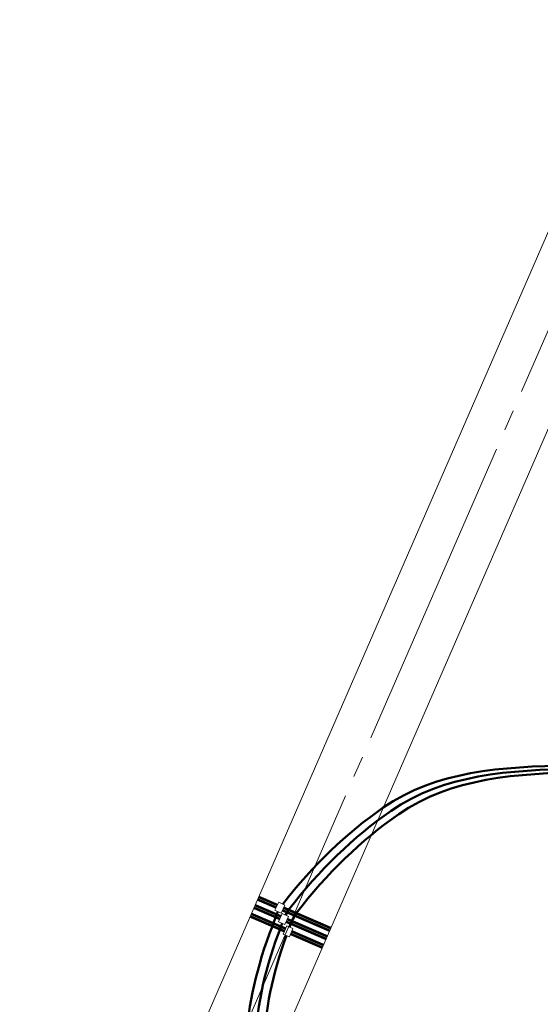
# Model space of a CAD drawing. Header units: millimetres. Extents: x 0 to 630, y 0 to 297.
# Tile 4 of 22: x 65 to 102, y 163 to 233. Entities that reach past the tile are written whole.
import ezdxf

# ---------------------------------------------------------------- set-up
doc = ezdxf.new("R2010")
doc.units = ezdxf.units.MM
for name, pattern in [('K5LT_AXLED', [26.939054, 22.439054, -1.5, 1.5, -1.5]), ('K5LT_BASIC', [0]), ('K5LT_THIN', [0])]:
    doc.linetypes.add(name, pattern=pattern)
doc.layers.add('Системный слой', color=7, linetype='Continuous')

# ---------------------------------------------------------------- blocks, each defined once
blk = doc.blocks.new('U28')
at = {"layer": 'Системный слой', "color": 7, "linetype": 'K5LT_THIN', "lineweight": 18}
for p, q in [((83.426, 169.798), (83.705, 170.374)), ((83.705, 170.374), (84.146, 170.16)), ((84.146, 170.16), (83.867, 169.584)), ((83.867, 169.584), (83.426, 169.798))]:
    blk.add_line(p, q, dxfattribs=at)
blk = doc.blocks.new('U29')
at = {"layer": 'Системный слой', "color": 7, "linetype": 'K5LT_THIN', "lineweight": 18}
for p, q in [((84.012, 168.098), (84.272, 168.683)), ((84.272, 168.683), (84.719, 168.485)), ((84.719, 168.485), (84.46, 167.9)), ((84.46, 167.9), (84.012, 168.098))]:
    blk.add_line(p, q, dxfattribs=at)
blk = doc.blocks.new('U30')
at = {"layer": 'Системный слой', "color": 7, "linetype": 'K5LT_THIN', "lineweight": 18}
for p, q in [((83.686, 168.966), (83.945, 169.551)), ((83.945, 169.551), (84.393, 169.353)), ((84.393, 169.353), (84.133, 168.768)), ((84.133, 168.768), (83.686, 168.966))]:
    blk.add_line(p, q, dxfattribs=at)

msp = doc.modelspace()

# ---------------------------------------------------------------- linework, layer by layer
at = {"layer": 'Системный слой', "color": 7, "linetype": 'K5LT_THIN', "lineweight": 18}
for p, q in [((118.89723, 240.85801), (33.23954, 44.02321)), ((28.10469, 46.25777), (111.11191, 237.002))]:
    msp.add_line(p, q, dxfattribs=at)
at = {"layer": 'Системный слой', "color": 7, "linetype": 'K5LT_AXLED', "lineweight": 18}
msp.add_line((25.76437, 33.86288), (115.16541, 239.2996), dxfattribs=at)
at = {"layer": 'Системный слой', "color": 7, "linetype": 'K5LT_THIN', "const_width": 0.18}
for points in [[(82.19688, 170.55748), (83.51718, 169.9862)], [(83.60464, 170.16628), (82.27669, 170.74087)], [(81.94046, 169.96825), (83.77741, 169.17343)], [(83.8585, 169.35627), (82.02027, 170.15164)], [(83.96732, 169.79144), (87.33642, 168.33368)], [(87.41622, 168.51707), (84.05478, 169.97151)], [(81.67181, 169.35091), (84.10143, 168.29965)], [(84.18252, 168.48249), (81.75162, 169.5343)], [(87.15981, 167.92784), (84.30822, 169.16168)], [(84.22714, 168.97884), (87.08, 167.74445)], [(84.55116, 168.10506), (86.81135, 167.12711)], [(86.89115, 167.3105), (84.63224, 168.2879)]]:
    msp.add_lwpolyline(points, dxfattribs=at)
at = {"layer": 'Системный слой', "color": 7, "linetype": 'K5LT_BASIC', "lineweight": 50}
for points in [[(83.99282, 170.23433), (86.14803, 173.0026), (88.53619, 175.29573), (91.15729, 177.11374), (98.57443, 182.25832), (110.04736, 178.59072), (119.00479, 181.13353), (126.26725, 183.19516), (135.37449, 185.11495), (140.1511, 189.69058)], [(84.40648, 169.81934), (86.59731, 172.66691), (89.03108, 175.01898), (91.70778, 176.87555), (99.12492, 182.02013), (110.59785, 178.35253), (119.55528, 180.89534), (126.81774, 182.95697), (135.37449, 185.11495), (140.1511, 189.69058)], [(84.9547, 169.58213), (87.14554, 172.4297), (89.5793, 174.78177), (92.256, 176.63834), (99.67315, 181.78292), (111.14608, 178.11532), (120.10351, 180.65813), (127.36596, 182.71976), (135.37449, 185.11495), (140.1511, 189.69058)], [(123.17637, 129.15354), (120.58255, 136.74365), (95.57147, 135.86629), (87.41622, 145.81786), (85.6148, 148.01608), (83.55591, 150.46818), (82.56303, 153.05613), (80.78259, 157.69684), (81.0114, 162.90089), (83.24947, 168.66828)], [(123.80637, 129.15354), (121.21255, 136.74365), (96.20147, 135.86629), (88.04622, 145.81786), (86.2448, 148.01608), (84.18591, 150.46818), (83.19303, 153.05613), (81.41259, 157.69684), (81.6414, 162.90089), (83.87947, 168.66828)], [(124.43637, 129.15354), (121.84255, 136.74365), (96.83147, 135.86629), (88.67622, 145.81786), (86.8748, 148.01608), (84.81591, 150.46818), (83.82303, 153.05613), (82.1126, 157.51436), (82.25652, 162.4925), (84.25478, 167.99055)]]:
    msp.add_open_spline(points, degree=3, knots=[0, 0, 0, 0, 1, 1, 1, 2, 2, 2, 3, 3, 3, 3], dxfattribs=at)
for points in [[(83.24947, 168.66828), (83.44807, 169.21669), (83.34877, 168.94248), (83.54737, 169.49089)], [(83.54737, 169.49089), (83.57927, 169.55798), (83.61253, 169.6246), (83.64712, 169.69074)], [(84.19197, 169.44174), (84.33497, 169.69347), (84.26347, 169.56761), (84.40648, 169.81934)], [(84.56034, 168.83467), (84.82325, 169.33298), (84.6918, 169.08382), (84.9547, 169.58213)], [(83.87947, 168.66828), (83.89744, 168.7315), (83.91678, 168.79357), (83.93749, 168.85448)], [(84.4677, 168.59624), (84.49605, 168.67787), (84.52692, 168.75737), (84.56034, 168.83467)]]:
    msp.add_open_spline(points, degree=3, dxfattribs=at)

# ---------------------------------------------------------------- block references
at = {"layer": 'Системный слой'}
for name in ['U28', 'U30', 'U29']:
    msp.add_blockref(name, (0, 0), dxfattribs=at)

doc.saveas('drawing.dxf')
